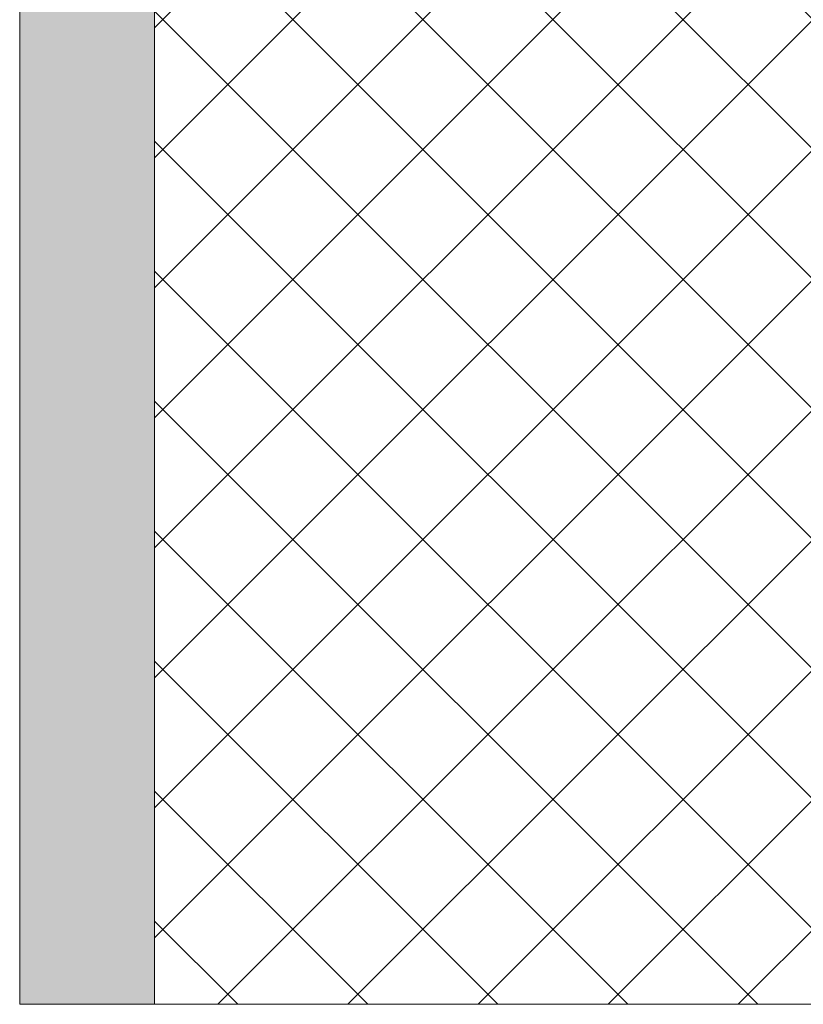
# Model space of a CAD drawing. Header units: millimetres. Extents: x -6861 to -4784, y 84 to 6892.
# Tile 188 of 200: x -6155 to -6027, y 6267 to 6428. Entities that reach past the tile are written whole.
import ezdxf

# ---------------------------------------------------------------- set-up
doc = ezdxf.new("R2010")
doc.units = ezdxf.units.MM
doc.linetypes.add('Dash', pattern=[6, 3, -3])
doc.layers.add('A-ANNO-DIMS', color=7, linetype='Dash', lineweight=9, true_color=0xd2d2d2)
doc.layers.add('A-DETL-GENF', color=7, linetype='Continuous', lineweight=9)
doc.layers.add('E-LITE-EQPM', color=7, linetype='Continuous', lineweight=20)

msp = doc.modelspace()

# ---------------------------------------------------------------- hatches: boundary and pattern name
at = {"layer": 'A-DETL-GENF', "true_color": 0xc0c0c0}
h = msp.add_hatch(color=9, dxfattribs=at)
h.paths.add_polyline_path([(-6133.18, 6266.9), (-6133.18, 6437), (-6155.18, 6437), (-6155.18, 6266.9)])
h.paths.add_polyline_path([(-6146.21, 6722), (-6133.18, 6722), (-6133.18, 6892.5), (-6155.18, 6892.5), (-6155.18, 6722)])
at = {"layer": 'A-DETL-GENF', "true_color": 0xaaaaaa}
h = msp.add_hatch(dxfattribs=at)
h.set_pattern_fill('FP_1', color=253, style=0, pattern_type=2)
h.set_pattern_definition([(45, (-2886.22, 0), (-10.606602, 10.606602), []), (135, (-2886.22, 0), (-10.606602, -10.606602), [])])
h.paths.add_polyline_path([(-6133.18, 6266.9), (-5897.28, 6266.9), (-5897.28, 6892.5), (-6133.18, 6892.5), (-6133.18, 6722), (-5940.18, 6722), (-5940.18, 6437), (-6133.18, 6437), (-6133.18, 6284.3)])

# ---------------------------------------------------------------- linework, layer by layer
at = {"layer": 'A-ANNO-DIMS', "color": 9, "linetype": 'Continuous', "true_color": 0xc8c8c8}
msp.add_line((-6133.18, 6266.9), (-5897.28, 6266.9), dxfattribs=at)
at = {"layer": 'E-LITE-EQPM'}
for p, q in [((-6155.18, 6437), (-6155.18, 6266.9)), ((-6133.18, 6266.9), (-6133.18, 6437)), ((-6155.18, 6266.9), (-6133.18, 6266.9))]:
    msp.add_line(p, q, dxfattribs=at)

doc.saveas('drawing.dxf')
